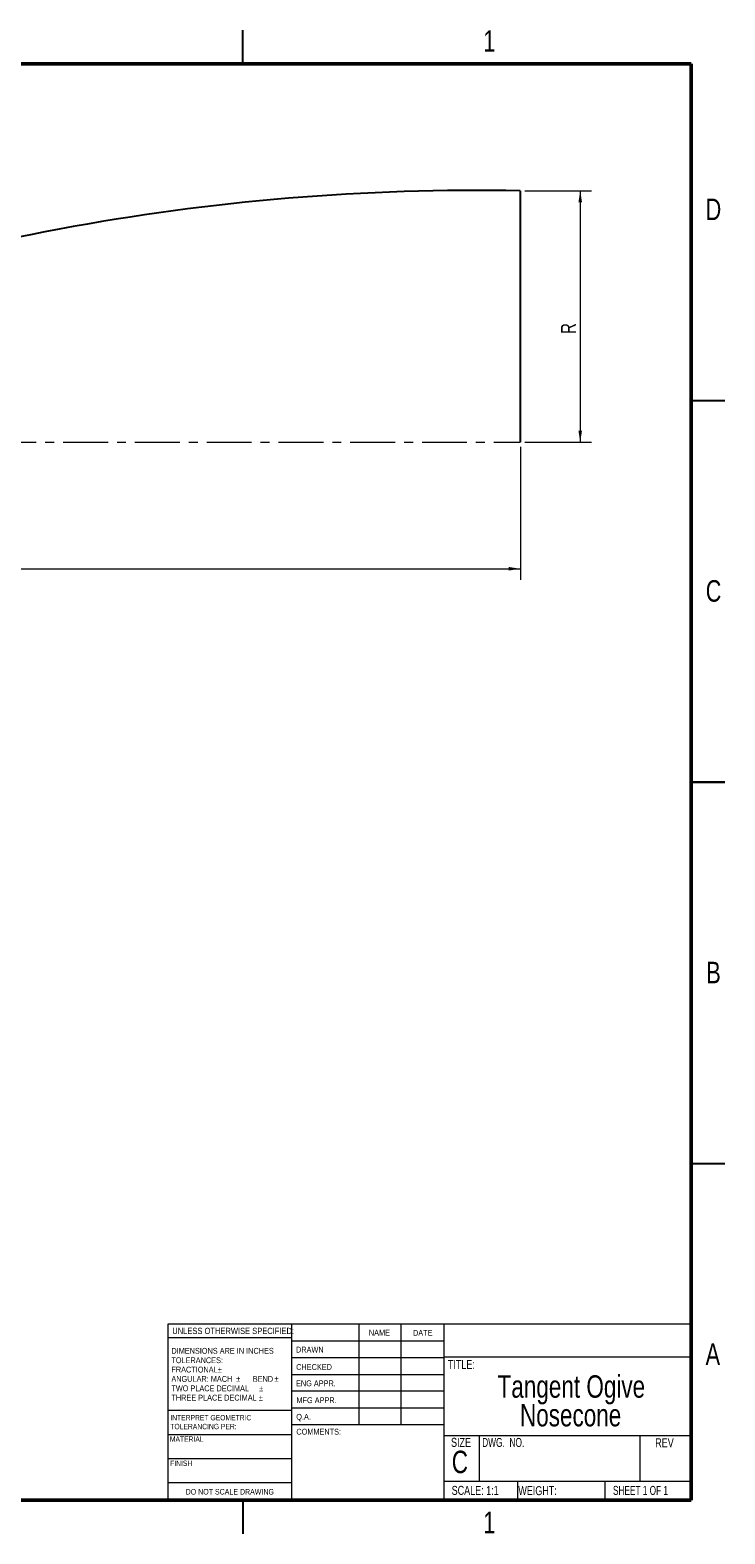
# Model space of a CAD drawing. Header units: inches. Extents: x 0.1 to 21.9, y 0.1 to 16.9.
# Tile 2 of 2: x 14.1 to 21.9, y 0.1 to 16.9. Entities that reach past the tile are written whole.
import ezdxf

# ---------------------------------------------------------------- set-up
doc = ezdxf.new("R2010")
doc.units = ezdxf.units.IN
doc.header["$MEASUREMENT"] = 0
doc.linetypes.add('CENTERX2', pattern=[0.8, 0.5, -0.1, 0.1, -0.1])
doc.styles.add('SLDTEXTSTYLE0', font='TXT', dxfattribs={"width": 0.75})
doc.styles.add('SLDTEXTSTYLE1', font='TXT', dxfattribs={"width": 0.6875})
doc.styles.add('SLDTEXTSTYLE2', font='TXT', dxfattribs={"width": 0.694444})

# ---------------------------------------------------------------- blocks, each defined once
blk = doc.blocks.new('SW_NOTE_0_1')
at = {"color": 0, "linetype": 'Continuous', "lineweight": 0, "char_height": 0.06, "attachment_point": 1, "style": 'SLDTEXTSTYLE0'}
for s, insert in [('INTERPRET GEOMETRIC', (0, 0.077)), ('TOLERANCING PER:', (0, -0.022))]:
    blk.add_mtext(s, dxfattribs=dict(at, insert=insert))
blk = doc.blocks.new('SW_NOTE_0_2')
at = {"color": 0, "linetype": 'Continuous', "lineweight": 0, "char_height": 0.065, "attachment_point": 1, "style": 'SLDTEXTSTYLE0'}
for s, insert in [('DIMENSIONS ARE IN INCHES', (0, 0.084)), ('TOLERANCES:', (0, -0.021)), ('FRACTIONAL', (0, -0.125)), ('%%p', (0.518, -0.125)), ('ANGULAR: MACH', (0, -0.229)), ('TWO PLACE DECIMAL', (0, -0.334)), ('%%p', (0.723, -0.229)), ('BEND', (0.907, -0.229)), ('%%p', (0.979, -0.334)), ('%%p', (1.148, -0.229)), ('THREE PLACE DECIMAL', (0, -0.438)), ('%%p', (0.974, -0.438))]:
    blk.add_mtext(s, dxfattribs=dict(at, insert=insert))
blk = doc.blocks.new('SW_NOTE_0_3')
at = {"color": 0, "linetype": 'Continuous', "lineweight": 0, "char_height": 0.25, "attachment_point": 2, "style": 'SLDTEXTSTYLE0'}
for s, insert in [('Tangent Ogive', (1.191, 0.322)), ('Nosecone', (1.183, 0.003))]:
    blk.add_mtext(s, dxfattribs=dict(at, insert=insert))
blk = doc.blocks.new('SW_BLOCK_DIMENSION_3')
at = {"color": 0, "linetype": 'Continuous', "lineweight": 0}
for p, q in [((-0.618, 1.596), (0.125, 1.596)), ((0, 1.596), (0, -1.206)), ((-0.618, -1.206), (0.125, -1.206))]:
    blk.add_line(p, q, dxfattribs=at)
for points in [[(0, 1.596), (-0.02, 1.466), (0.02, 1.466)], [(0, -1.206), (0.02, -1.076), (-0.02, -1.076)]]:
    blk.add_solid(points, dxfattribs=at)
at = {"color": 0, "linetype": 'Continuous', "lineweight": 0, "insert": (-0.215, 0), "char_height": 0.167, "attachment_point": 1, "rotation": 90, "style": 'SLDTEXTSTYLE0'}
blk.add_mtext('R', dxfattribs=at)
blk = doc.blocks.new('SW_BLOCK_DIMENSION_4')
at = {"color": 0, "linetype": 'Continuous', "lineweight": 0}
for p, q in [((-6.345, 1.359), (-6.345, -0.125)), ((5.747, 1.359), (5.747, -0.125)), ((-6.345, 0), (5.747, 0))]:
    blk.add_line(p, q, dxfattribs=at)
for points in [[(-6.345, 0), (-6.215, -0.02), (-6.215, 0.02)], [(5.747, 0), (5.617, 0.02), (5.617, -0.02)]]:
    blk.add_solid(points, dxfattribs=at)
at = {"color": 0, "linetype": 'Continuous', "lineweight": 0, "insert": (0, 0.215), "char_height": 0.167, "attachment_point": 1, "style": 'SLDTEXTSTYLE0'}
blk.add_mtext('L', dxfattribs=at)
blk = doc.blocks.new('Block1')
at = {"color": 250, "linetype": 'Continuous', "lineweight": 25, "true_color": 0x191924}
blk.add_line((11.241, 5.801), (11.241, 3), dxfattribs=at)
at = {"color": 7, "linetype": 'CENTERX2', "lineweight": 18}
blk.add_line((0.546, 3), (11.241, 3), dxfattribs=at)
at = {"color": 250, "linetype": 'Continuous', "lineweight": 25, "true_color": 0x191924}
blk.add_arc((10.777, -19.694), 25.5, 88.9577, 112.1813, dxfattribs=at)
at = {"color": 7, "linetype": 'Continuous', "lineweight": 0}
for name, p in [('SW_BLOCK_DIMENSION_3', (11.909, 4.206)), ('SW_BLOCK_DIMENSION_4', (5.495, 1.591))]:
    blk.add_blockref(name, p, dxfattribs=at)

msp = doc.modelspace()

# ---------------------------------------------------------------- linework, layer by layer
at = {"color": 7, "linetype": 'Continuous', "lineweight": 25}
for p, q in [((16.5, 16.5), (16.5, 16.875)), ((21.5, 12.75), (21.875, 12.75)), ((21.5, 8.5), (21.875, 8.5)), ((21.875, 8.5), (21.5, 8.5)), ((21.5, 4.25), (21.875, 4.25)), ((16.5, 0.5), (16.5, 0.125))]:
    msp.add_line(p, q, dxfattribs=at)
at = {"color": 7, "linetype": 'Continuous', "lineweight": 50}
for p, q in [((0.5, 16.5), (21.5, 16.5)), ((21.5, 16.5), (21.5, 0.5)), ((21.5, 0.5), (0.5, 0.5))]:
    msp.add_line(p, q, dxfattribs=at)
at = {"color": 7, "linetype": 'Continuous', "lineweight": 18}
for p, q in [((15.668, 0.5), (15.668, 2.464)), ((15.668, 2.464), (21.5, 2.464)), ((17.045, 2.464), (17.045, 0.5)), ((17.794, 2.464), (17.794, 1.339)), ((18.262, 2.464), (18.262, 1.339)), ((18.741, 2.464), (18.741, 0.5)), ((17.045, 2.31), (15.668, 2.31)), ((17.045, 2.277), (18.741, 2.277)), ((17.045, 2.089), (18.741, 2.089)), ((18.741, 2.097), (21.5, 2.097)), ((17.045, 1.902), (18.741, 1.902)), ((18.741, 1.714), (17.045, 1.714)), ((18.741, 1.527), (17.045, 1.527)), ((15.668, 1.504), (17.05, 1.504)), ((15.668, 1.234), (17.05, 1.234)), ((18.741, 1.339), (17.05, 1.339)), ((18.741, 1.22), (21.5, 1.22)), ((19.137, 1.22), (19.137, 0.713)), ((20.928, 1.22), (20.928, 0.713)), ((15.668, 0.964), (17.045, 0.964)), ((15.668, 0.696), (17.045, 0.696)), ((18.741, 0.713), (21.5, 0.713)), ((19.564, 0.713), (19.564, 0.5)), ((20.536, 0.713), (20.536, 0.5))]:
    msp.add_line(p, q, dxfattribs=at)

# ---------------------------------------------------------------- block references
at = {"color": 7, "linetype": 'Continuous'}
msp.add_blockref('Block1', (8.353, 9.284), dxfattribs=at)
at = {"color": 7, "linetype": 'Continuous', "lineweight": 0}
for name, p in [('SW_NOTE_0_2', (15.705, 2.113)), ('SW_NOTE_0_3', (18.972, 1.57)), ('SW_NOTE_0_1', (15.693, 1.373))]:
    msp.add_blockref(name, p, dxfattribs=at)

# ---------------------------------------------------------------- texts
for s, insert, char_height, attachment_point, style in [('1', (19.248, 16.873), 0.24, 2, 'SLDTEXTSTYLE0'), ('D', (21.747, 14.998), 0.24, 2, 'SLDTEXTSTYLE0'), ('C', (21.748, 10.748), 0.24, 2, 'SLDTEXTSTYLE0'), ('B', (21.748, 6.498), 0.24, 2, 'SLDTEXTSTYLE0'), ('UNLESS OTHERWISE SPECIFIED:', (15.715, 2.421), 0.07, 1, 'SLDTEXTSTYLE0'), ('NAME', (17.906, 2.399), 0.065, 1, 'SLDTEXTSTYLE0'), ('DATE', (18.398, 2.397), 0.065, 1, 'SLDTEXTSTYLE0'), ('DRAWN', (17.094, 2.21), 0.065, 1, 'SLDTEXTSTYLE0'), ('A', (21.74, 2.248), 0.24, 2, 'SLDTEXTSTYLE0'), ('CHECKED', (17.096, 2.017), 0.065, 1, 'SLDTEXTSTYLE0'), ('TITLE:', (18.787, 2.063), 0.1, 1, 'SLDTEXTSTYLE0'), ('ENG APPR.', (17.094, 1.835), 0.065, 1, 'SLDTEXTSTYLE0'), ('MFG APPR.', (17.099, 1.647), 0.065, 1, 'SLDTEXTSTYLE0'), ('Q.A.', (17.097, 1.462), 0.065, 1, 'SLDTEXTSTYLE0'), ('MATERIAL', (15.688, 1.211), 0.06, 1, 'SLDTEXTSTYLE0'), ('COMMENTS:', (17.098, 1.296), 0.065, 1, 'SLDTEXTSTYLE0'), ('SIZE', (18.822, 1.195), 0.1, 1, 'SLDTEXTSTYLE0'), ('DWG.  NO.', (19.169, 1.194), 0.1, 1, 'SLDTEXTSTYLE2'), ('REV', (21.098, 1.19), 0.1, 1, 'SLDTEXTSTYLE0'), ('C', (18.83, 1.052), 0.25, 1, 'SLDTEXTSTYLE0'), ('FINISH', (15.691, 0.942), 0.06, 1, 'SLDTEXTSTYLE0'), ('DO NOT SCALE DRAWING', (16.356, 0.626), 0.0625, 2, 'SLDTEXTSTYLE0'), ('SCALE: 1:1', (18.829, 0.66), 0.1, 1, 'SLDTEXTSTYLE0'), ('WEIGHT:', (19.572, 0.657), 0.1, 1, 'SLDTEXTSTYLE0'), ('SHEET 1 OF 1', (20.627, 0.66), 0.1, 1, 'SLDTEXTSTYLE1'), ('1', (19.248, 0.373), 0.24, 2, 'SLDTEXTSTYLE0')]:
    msp.add_mtext(s, dxfattribs=dict(at, insert=insert, char_height=char_height, attachment_point=attachment_point, style=style))

doc.saveas('drawing.dxf')
